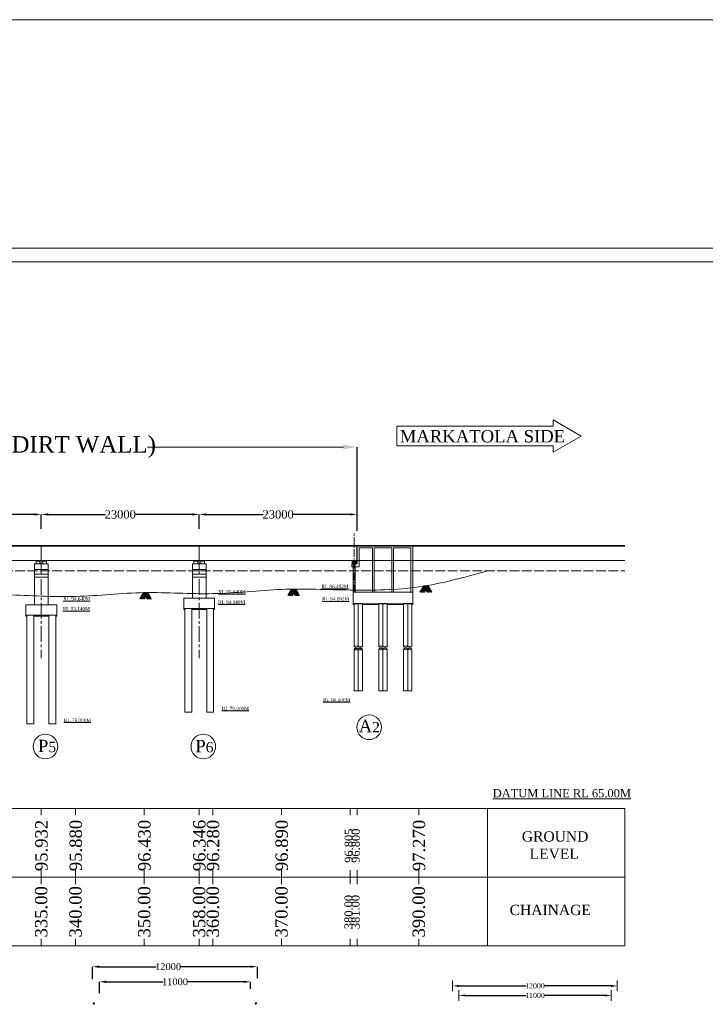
# Model space of a CAD drawing. Header units: millimetres. Extents: x -20950785 to 389010297, y -11535949 to 14056629.
# Tile 158 of 256: x 12157276 to 12257150, y -1538849 to -1395468. Entities that reach past the tile are written whole.
import ezdxf

# ---------------------------------------------------------------- set-up
doc = ezdxf.new("R2010")
doc.units = ezdxf.units.MM
doc.header["$LTSCALE"] = 60
doc.header["$MEASUREMENT"] = 0
doc.linetypes.add('ACAD_ISO02W100', pattern=[15, 12, -3])
doc.linetypes.add('CENTER2', pattern=[28.575, 19.05, -3.175, 3.175, -3.175])
doc.layers.add('TEXT', color=7, linetype='Continuous')
doc.styles.add('PDF Arial Bold', font='times.ttf')
doc.styles.add('style1', font='txt.shx', dxfattribs={"height": 1})
doc.dimstyles.get("Standard").update_dxf_attribs({"dimtxt": 400, "dimasz": 215, "dimexe": 0.18, "dimexo": 0.0625, "dimgap": 0.09, "dimtad": 0, "dimtih": 1, "dimtoh": 1, "dimdec": 0, "dimzin": 4, "dimdsep": 46, "dimtxsty": 'Standard', "dimblk": 'OPEN90', "dimcen": 0, "dimadec": 0, "dimazin": 1, "dimtfac": 1, "dimtdec": 0, "dimtix": 1, "dimtofl": 0, "dimtmove": 0, "dimatfit": 3, "dimldrblk": 'OPEN30', "dimfxl": 1, "dimtolj": 1, "dimtzin": 0, "dimarcsym": 0})

# ---------------------------------------------------------------- blocks, each defined once
blk = doc.blocks.new('*D666')
at = {"color": 0, "linetype": 'Continuous', "lineweight": -2, "ltscale": 2, "transparency": 16777216}
for p, q in [((12045428, -1469634), (12045428, -1457696)), ((12206428, -1469879), (12206428, -1457696))]:
    blk.add_line(p, q, dxfattribs=at)
at = {"color": 0, "linetype": 'Continuous', "lineweight": 0, "ltscale": 2, "transparency": 16777216}
for p, q in [((12047428, -1457696), (12075986, -1457696)), ((12204428, -1457696), (12175870, -1457696))]:
    blk.add_line(p, q, dxfattribs=at)
at = {"color": 0, "linetype": 'Continuous', "lineweight": 9, "ltscale": 2, "transparency": 16777216}
for points in [[(12047428, -1457362), (12047428, -1458029), (12045428, -1457696)], [(12204428, -1457362), (12204428, -1458029), (12206428, -1457696)]]:
    blk.add_solid(points, dxfattribs=at)
at = {"layer": 'Defpoints', "color": 0, "linetype": 'Continuous', "lineweight": 9, "ltscale": 2, "transparency": 16777216}
for p in [(12206428, -1457696), (12045428, -1469634), (12206428, -1469879)]:
    blk.add_point(p, dxfattribs=at)
at = {"color": 0, "linetype": 'Continuous', "lineweight": 9, "ltscale": 2, "transparency": 16777216, "insert": (12125928, -1457696), "char_height": 2000, "attachment_point": 5}
blk.add_mtext('\\A1;{\\fTimes New Roman|b0|i0|c0|p18;\\H1.2x;\\C256;LENGTH OF BRIDGE 161.00 (BETWEEN FACE OF DIRT WALL)}', dxfattribs=at)
blk = doc.blocks.new('*D671')
at = {"color": 0, "linetype": 'Continuous', "lineweight": -2, "ltscale": 2, "transparency": 16777216}
for p, q in [((12137428, -1469634), (12137428, -1467516)), ((12138428, -1467516), (12146764, -1467516)), ((12159428, -1467516), (12151092, -1467516)), ((12160428, -1468982), (12160428, -1467516))]:
    blk.add_line(p, q, dxfattribs=at)
at = {"color": 0, "linetype": 'Continuous', "lineweight": 9, "ltscale": 2, "transparency": 16777216}
for points in [[(12138428, -1467349), (12138428, -1467682), (12137428, -1467516)], [(12159428, -1467349), (12159428, -1467682), (12160428, -1467516)]]:
    blk.add_solid(points, dxfattribs=at)
at = {"layer": 'Defpoints', "color": 0, "linetype": 'Continuous', "lineweight": 9, "ltscale": 2, "transparency": 16777216}
for p in [(12160428, -1467516), (12137428, -1469634), (12160428, -1468982)]:
    blk.add_point(p, dxfattribs=at)
at = {"color": 0, "linetype": 'Continuous', "lineweight": 9, "ltscale": 2, "transparency": 16777216, "insert": (12148928, -1467516), "char_height": 1000, "attachment_point": 5}
blk.add_mtext('\\A1;{\\fTimes New Roman|b0|i0|c0|p18;\\H1.2x;\\C256;23000 }', dxfattribs=at)
blk = doc.blocks.new('*D672')
at = {"color": 0, "linetype": 'Continuous', "lineweight": -2, "ltscale": 2, "transparency": 16777216}
for p, q in [((12160428, -1469634), (12160428, -1467516)), ((12161428, -1467516), (12169764, -1467516)), ((12182428, -1467516), (12174092, -1467516)), ((12183428, -1468982), (12183428, -1467516))]:
    blk.add_line(p, q, dxfattribs=at)
at = {"color": 0, "linetype": 'Continuous', "lineweight": 9, "ltscale": 2, "transparency": 16777216}
for points in [[(12161428, -1467349), (12161428, -1467682), (12160428, -1467516)], [(12182428, -1467349), (12182428, -1467682), (12183428, -1467516)]]:
    blk.add_solid(points, dxfattribs=at)
at = {"layer": 'Defpoints', "color": 0, "linetype": 'Continuous', "lineweight": 9, "ltscale": 2, "transparency": 16777216}
for p in [(12183428, -1467516), (12160428, -1469634), (12183428, -1468982)]:
    blk.add_point(p, dxfattribs=at)
at = {"color": 0, "linetype": 'Continuous', "lineweight": 9, "ltscale": 2, "transparency": 16777216, "insert": (12171928, -1467516), "char_height": 1000, "attachment_point": 5}
blk.add_mtext('\\A1;{\\fTimes New Roman|b0|i0|c0|p18;\\H1.2x;\\C256;23000 }', dxfattribs=at)
blk = doc.blocks.new('*D673')
at = {"color": 0, "linetype": 'Continuous', "lineweight": -2, "ltscale": 2, "transparency": 16777216}
for p, q in [((12183428, -1469634), (12183428, -1467516)), ((12184428, -1467516), (12192764, -1467516)), ((12205428, -1467516), (12197092, -1467516)), ((12206428, -1468982), (12206428, -1467516))]:
    blk.add_line(p, q, dxfattribs=at)
at = {"color": 0, "linetype": 'Continuous', "lineweight": 9, "ltscale": 2, "transparency": 16777216}
for points in [[(12184428, -1467349), (12184428, -1467682), (12183428, -1467516)], [(12205428, -1467349), (12205428, -1467682), (12206428, -1467516)]]:
    blk.add_solid(points, dxfattribs=at)
at = {"layer": 'Defpoints', "color": 0, "linetype": 'Continuous', "lineweight": 9, "ltscale": 2, "transparency": 16777216}
for p in [(12206428, -1467516), (12183428, -1469634), (12206428, -1468982)]:
    blk.add_point(p, dxfattribs=at)
at = {"color": 0, "linetype": 'Continuous', "lineweight": 9, "ltscale": 2, "transparency": 16777216, "insert": (12194928, -1467516), "char_height": 1000, "attachment_point": 5}
blk.add_mtext('\\A1;{\\fTimes New Roman|b0|i0|c0|p18;\\H1.2x;\\C256;23000 }', dxfattribs=at)
blk = doc.blocks.new('*D698')
at = {"color": 0, "linetype": 'Continuous', "lineweight": -2, "transparency": 16777216}
for p, q in [((12221240, -1537560), (12221240, -1537560)), ((12222175, -1537560), (12231037, -1537560)), ((12242498, -1537560), (12233636, -1537560)), ((12243433, -1537560), (12243433, -1537560))]:
    blk.add_line(p, q, dxfattribs=at)
at = {"color": 0, "linetype": 'Continuous', "lineweight": 9, "transparency": 16777216}
for points in [[(12222175, -1537404), (12222175, -1537716), (12221240, -1537560)], [(12242498, -1537404), (12242498, -1537716), (12243433, -1537560)]]:
    blk.add_solid(points, dxfattribs=at)
at = {"layer": 'Defpoints', "color": 0, "linetype": 'Continuous', "lineweight": 9, "transparency": 16777216}
for p in [(12221240, -1537560), (12243433, -1537560), (12243433, -1537560)]:
    blk.add_point(p, dxfattribs=at)
at = {"color": 0, "linetype": 'Continuous', "lineweight": 9, "transparency": 16777216, "insert": (12232337, -1537560), "char_height": 500, "attachment_point": 5}
blk.add_mtext('\\A1;{\\fTimes New Roman|b0|i0|c0|p18;\\H1.5x;11000}', dxfattribs=at)
blk = doc.blocks.new('*D699')
at = {"color": 0, "linetype": 'Continuous', "lineweight": -2, "transparency": 16777216}
for p, q in [((12220340, -1536167), (12220340, -1536167)), ((12221275, -1536167), (12231037, -1536167)), ((12243398, -1536167), (12233636, -1536167)), ((12244333, -1536167), (12244333, -1536166))]:
    blk.add_line(p, q, dxfattribs=at)
at = {"color": 0, "linetype": 'Continuous', "lineweight": 9, "transparency": 16777216}
for points in [[(12221275, -1536011), (12221275, -1536322), (12220340, -1536167)], [(12243398, -1536011), (12243398, -1536322), (12244333, -1536167)]]:
    blk.add_solid(points, dxfattribs=at)
at = {"layer": 'Defpoints', "color": 0, "linetype": 'Continuous', "lineweight": 9, "transparency": 16777216}
for p in [(12220340, -1536167), (12244333, -1536167), (12244333, -1536167)]:
    blk.add_point(p, dxfattribs=at)
at = {"color": 0, "linetype": 'Continuous', "lineweight": 9, "transparency": 16777216, "insert": (12232337, -1536167), "char_height": 500, "attachment_point": 5}
blk.add_mtext('\\A1;{\\fTimes New Roman|b0|i0|c0|p18;\\H1.5x;12000}', dxfattribs=at)
blk = doc.blocks.new('*D1136')
at = {"color": 0, "linetype": 'Continuous', "lineweight": -2, "ltscale": 2, "transparency": 16777216}
for p, q in [((12168894, -1537243), (12168894, -1535571)), ((12169894, -1535571), (12178161, -1535571)), ((12189894, -1535571), (12181627, -1535571)), ((12190894, -1536606), (12190894, -1535571))]:
    blk.add_line(p, q, dxfattribs=at)
at = {"color": 0, "linetype": 'Continuous', "lineweight": 9, "ltscale": 2, "transparency": 16777216}
for points in [[(12169894, -1535404), (12169894, -1535738), (12168894, -1535571)], [(12189894, -1535404), (12189894, -1535738), (12190894, -1535571)]]:
    blk.add_solid(points, dxfattribs=at)
at = {"layer": 'Defpoints', "color": 0, "linetype": 'Continuous', "lineweight": 9, "ltscale": 2, "transparency": 16777216}
for p in [(12168894, -1535571), (12190894, -1536606), (12168894, -1537243)]:
    blk.add_point(p, dxfattribs=at)
at = {"color": 0, "linetype": 'Continuous', "lineweight": 9, "ltscale": 2, "transparency": 16777216, "insert": (12179894, -1535571), "char_height": 1000, "attachment_point": 5, "style": 'PDF Arial Bold'}
blk.add_mtext('\\A1;11000', dxfattribs=at)
blk = doc.blocks.new('*D1137')
at = {"color": 0, "linetype": 'Continuous', "lineweight": -2, "ltscale": 2, "transparency": 16777216}
for p, q in [((12167894, -1535184), (12167894, -1533371)), ((12168894, -1533371), (12177161, -1533371)), ((12190894, -1533371), (12180627, -1533371)), ((12191894, -1535052), (12191894, -1533371))]:
    blk.add_line(p, q, dxfattribs=at)
at = {"color": 0, "linetype": 'Continuous', "lineweight": 9, "ltscale": 2, "transparency": 16777216}
for points in [[(12168894, -1533204), (12168894, -1533538), (12167894, -1533371)], [(12190894, -1533204), (12190894, -1533538), (12191894, -1533371)]]:
    blk.add_solid(points, dxfattribs=at)
at = {"layer": 'Defpoints', "color": 0, "linetype": 'Continuous', "lineweight": 9, "ltscale": 2, "transparency": 16777216}
for p in [(12167894, -1533371), (12167894, -1535184), (12191894, -1535052)]:
    blk.add_point(p, dxfattribs=at)
at = {"color": 0, "linetype": 'Continuous', "lineweight": 9, "ltscale": 2, "transparency": 16777216, "insert": (12178894, -1533371), "char_height": 1000, "attachment_point": 5, "style": 'PDF Arial Bold'}
blk.add_mtext('\\A1;12000', dxfattribs=at)

msp = doc.modelspace()

# ---------------------------------------------------------------- hatches: boundary and pattern name
at = {"linetype": 'Continuous', "lineweight": 9, "ltscale": 2}
h = msp.add_hatch(dxfattribs=at)
h.set_pattern_fill('ANSI31')
h.set_pattern_definition([(45, (1812313.05397, -406823.09052), (-0.0883883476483, 0.0883883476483), [])])
h.paths.add_polyline_path([(12160103.05, -1474230.02), (12159753.05, -1474230.02), (12159753.05, -1474310.02), (12160103.05, -1474310.02)])
h = msp.add_hatch(dxfattribs=at)
h.set_pattern_fill('ANSI31')
h.set_pattern_definition([(45, (1813313.05397, -406823.09052), (-0.0883883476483, 0.0883883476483), [])])
h.paths.add_polyline_path([(12161103.05, -1474230.02), (12160753.05, -1474230.02), (12160753.05, -1474310.02), (12161103.05, -1474310.02)])
h = msp.add_hatch(dxfattribs=at)
h.set_pattern_fill('ANSI31')
h.set_pattern_definition([(45, (1835313.05397, -406823.09052), (-0.0883883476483, 0.0883883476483), [])])
h.paths.add_polyline_path([(12183103.05, -1474230.02), (12182753.05, -1474230.02), (12182753.05, -1474310.02), (12183103.05, -1474310.02)])
h = msp.add_hatch(dxfattribs=at)
h.set_pattern_fill('ANSI31')
h.set_pattern_definition([(45, (1836313.05397, -406823.09052), (-0.0883883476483, 0.0883883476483), [])])
h.paths.add_polyline_path([(12184103.05, -1474230.02), (12183753.05, -1474230.02), (12183753.05, -1474310.02), (12184103.05, -1474310.02)])
h = msp.add_hatch(dxfattribs=at)
h.set_pattern_fill('ANSI31')
h.set_pattern_definition([(45, (127081.90821, 243431.41789), (-0.0883883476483, 0.0883883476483), [])])
h.paths.add_polyline_path([(12205998.05, -1474230.02), (12206173.05, -1474230.02), (12206173.05, -1474310.02), (12205998.05, -1474310.02)])
h.paths.add_polyline_path([(12205823.05, -1474230.02), (12205998.05, -1474230.02), (12205998.05, -1474310.02), (12205823.05, -1474310.02)])
at = {"linetype": 'Continuous', "lineweight": 9}
h = msp.add_hatch(dxfattribs=at)
h.set_pattern_fill('AR-CONC', scale=25, style=0)
h.set_pattern_definition([(50, (12188626.03, -1524591.05), (179.31505, -15.68803), [18.75, -206.25]), (355, (12188626.03, -1524591.05), (-34.68783, 188.04803), [15, -165]), (100.4514, (12188640.97, -1524592.35), (144.62735, 172.3599), [15.93505, -175.2855]), (46.1842, (12188626.03, -1524541.05), (266.8103, -41.3798), [28.125, -309.375]), (96.6356, (12188648.26, -1524544.5), (233.6657, 243.5295), [23.9026, -262.9282]), (351.1842, (12188626.03, -1524541.05), (233.6655, 243.5297), [22.5, -247.5]), (21, (12188651.03, -1524553.55), (149.22676, -100.65472), [18.75, -206.25]), (326, (12188651.03, -1524553.55), (60.8288, 181.2875), [15, -165]), (71.4514, (12188663.46, -1524561.93), (210.05566, 80.6326), [15.93505, -175.2855]), (37.5, (12188626.03, -1524591.047), (3.03996, 83.22346), [0, -163, 0, -167.5, 0, -165.625]), (7.5, (12188626.03, -1524591.05), (65.76738, 98.60293), [0, -95.5, 0, -159.25, 0, -63.125]), (327.5, (12188570.28, -1524591.047), (133.45561, -5.63872), [0, -62.5, 0, -195, 0, -258.75]), (317.5, (12188545.28, -1524591.05), (145.79654, 25.02625), [0, -81.25, 0, -129.5, 0, -183.75])])
h.paths.add_polyline_path([(12210798.05, -1480538.02), (12213198.05, -1480538.02), (12213198.05, -1480638.02), (12210798.05, -1480638.02)])
h.paths.add_polyline_path([(12214398.05, -1480538.02), (12214548.05, -1480538.02), (12214548.05, -1480638.02), (12214398.05, -1480638.02)])
h.paths.add_polyline_path([(12207198.05, -1480538.02), (12209598.05, -1480538.02), (12209598.05, -1480638.02), (12207198.05, -1480638.02)])
h.paths.add_polyline_path([(12205848.05, -1480538.02), (12205998.05, -1480538.02), (12205998.05, -1480638.02), (12205848.05, -1480638.02)])

# ---------------------------------------------------------------- linework, layer by layer
for p, q in [((12234998.61, -1453742.85), (12234998.61, -1454652.56)), ((12239068.44, -1456092.56), (12234998.61, -1453742.85)), ((12234998.61, -1454652.56), (12212206.94, -1454652.56)), ((12239068.44, -1456092.56), (12234998.61, -1458442.28)), ((12234998.61, -1457532.56), (12212206.94, -1457532.56)), ((12234998.61, -1457532.56), (12234998.61, -1458442.28)), ((12159428.05, -1474730.02), (12161428.05, -1474730.02)), ((12159428.05, -1476230.02), (12159428.05, -1474730.02)), ((12159653.05, -1474730.02), (12159653.05, -1474310.02)), ((12159653.05, -1474730.02), (12159653.05, -1474468.96)), ((12160103.05, -1474310.02), (12160103.05, -1474230.02)), ((12160203.05, -1474730.02), (12160203.05, -1474310.02)), ((12160653.05, -1474730.02), (12160653.05, -1474310.02)), ((12161103.05, -1474310.02), (12161103.05, -1474230.02)), ((12161203.05, -1474730.02), (12161203.05, -1474310.02)), ((12161428.05, -1476230.02), (12161428.05, -1474730.02)), ((12182428.05, -1474730.02), (12184428.05, -1474730.02)), ((12182428.05, -1476230.02), (12182428.05, -1474730.02)), ((12182653.05, -1474730.02), (12182653.05, -1474310.02)), ((12182653.05, -1474730.02), (12182653.05, -1474468.96)), ((12183103.05, -1474310.02), (12183103.05, -1474230.02)), ((12183203.05, -1474730.02), (12183203.05, -1474310.02)), ((12183653.05, -1474730.02), (12183653.05, -1474310.02)), ((12184103.05, -1474310.02), (12184103.05, -1474230.02)), ((12184203.05, -1474730.02), (12184203.05, -1474310.02)), ((12184428.05, -1476230.02), (12184428.05, -1474730.02)), ((12159428.05, -1475530.02), (12161428.05, -1475530.02)), ((12159428.05, -1476230.02), (12161428.05, -1476230.02)), ((12159428.05, -1476630.02), (12161428.05, -1476630.02)), ((12182428.05, -1475530.02), (12184428.05, -1475530.02)), ((12182428.05, -1476230.02), (12184428.05, -1476230.02)), ((12182428.05, -1476630.02), (12184428.05, -1476630.02)), ((12158178.05, -1482190.02), (12158178.05, -1480690.02)), ((12162678.05, -1482190.02), (12162678.05, -1480690.02)), ((12158328.05, -1498030.02), (12158328.05, -1482190.02)), ((12159328.05, -1498030.02), (12159328.05, -1482190.02)), ((12161528.05, -1498030.02), (12161528.05, -1482190.02)), ((12162528.05, -1498030.02), (12162528.05, -1482190.02)), ((12181328.05, -1496330.02), (12181328.05, -1481190.02)), ((12182328.05, -1496330.02), (12182328.05, -1481190.02)), ((12184528.05, -1496330.02), (12184528.05, -1481190.02)), ((12185528.05, -1496330.02), (12185528.05, -1481190.02)), ((12220340.36, -1536957.52), (12220340.36, -1535375.75)), ((12244333.1, -1536957.52), (12244333.1, -1535375.75)), ((12221240.08, -1538350.85), (12221240.08, -1536769.08)), ((12243433.37, -1538350.85), (12243433.37, -1536769.08))]:
    msp.add_line(p, q, dxfattribs=at)
at = {"color": 7, "linetype": 'Continuous', "lineweight": 9, "ltscale": 2}
for p, q in [((12212206.94, -1454652.56), (12212206.94, -1457532.56)), ((12005428.05, -1472055.02), (12245428.05, -1472055.02)), ((12005428.05, -1472130.02), (12245428.05, -1472130.02)), ((12160408.05, -1472130.02), (12160408.05, -1472055.02)), ((12160428.05, -1472130.02), (12160428.05, -1472055.02)), ((12160428.05, -1474230.02), (12160428.05, -1472130.02)), ((12160448.05, -1472130.02), (12160448.05, -1472055.02)), ((12183408.05, -1472130.02), (12183408.05, -1472055.02)), ((12183428.05, -1472130.02), (12183428.05, -1472055.02)), ((12183428.05, -1474230.02), (12183428.05, -1472130.02)), ((12183448.05, -1472130.02), (12183448.05, -1472055.02)), ((12206408.05, -1472130.02), (12206408.05, -1472055.02)), ((12206408.05, -1474230.02), (12206408.05, -1472130.02)), ((12206428.05, -1472130.02), (12206428.05, -1472055.02)), ((12206428.05, -1472130.02), (12206428.05, -1472055.02)), ((12206858.05, -1472130.02), (12206428.05, -1472130.02)), ((12206448.05, -1472130.02), (12206448.05, -1472055.02)), ((12005428.05, -1474230.02), (12245428.05, -1474230.02)), ((12159653.05, -1474310.02), (12160203.05, -1474310.02)), ((12159753.05, -1474310.02), (12159753.05, -1474230.02)), ((12159753.05, -1474230.02), (12160103.05, -1474230.02)), ((12160653.05, -1474310.02), (12161203.05, -1474310.02)), ((12160753.05, -1474310.02), (12160753.05, -1474230.02)), ((12160753.05, -1474230.02), (12161103.05, -1474230.02)), ((12182653.05, -1474310.02), (12183203.05, -1474310.02)), ((12182753.05, -1474310.02), (12182753.05, -1474230.02)), ((12182753.05, -1474230.02), (12183103.05, -1474230.02)), ((12183653.05, -1474310.02), (12184203.05, -1474310.02)), ((12183753.05, -1474310.02), (12183753.05, -1474230.02)), ((12183753.05, -1474230.02), (12184103.05, -1474230.02)), ((12206173.05, -1474230.02), (12205823.05, -1474230.02)), ((12205823.05, -1474230.02), (12205823.05, -1474310.02)), ((12206173.05, -1474230.02), (12206173.05, -1474310.02)), ((12159428.05, -1480690.02), (12159428.05, -1476230.02)), ((12161428.05, -1480690.02), (12161428.05, -1476230.02)), ((12182428.05, -1479690.02), (12182428.05, -1476230.02)), ((12184428.05, -1479690.02), (12184428.05, -1476230.02)), ((12158178.05, -1480690.02), (12162678.05, -1480690.02)), ((12181178.05, -1479690.02), (12185678.05, -1479690.02)), ((12181178.05, -1479690.02), (12181178.05, -1481190.02)), ((12185678.05, -1479690.02), (12185678.05, -1481190.02)), ((12158178.05, -1482190.02), (12162678.05, -1482190.02)), ((12158178.05, -1482340.02), (12158178.05, -1482190.02)), ((12158178.05, -1482340.02), (12158328.05, -1482340.02)), ((12159328.05, -1482340.02), (12161528.05, -1482340.02)), ((12162528.05, -1482340.02), (12162678.05, -1482340.02)), ((12162678.05, -1482340.02), (12162678.05, -1482190.02)), ((12181178.05, -1481190.02), (12185678.05, -1481190.02)), ((12181178.05, -1481340.02), (12181178.05, -1481190.02)), ((12181178.05, -1481340.02), (12181328.05, -1481340.02)), ((12182328.05, -1481340.02), (12184528.05, -1481340.02)), ((12185528.05, -1481340.02), (12185678.05, -1481340.02)), ((12185678.05, -1481340.02), (12185678.05, -1481190.02)), ((12207198.05, -1493221.76), (12205998.05, -1493221.76)), ((12210798.05, -1493221.76), (12209598.05, -1493221.76)), ((12214398.05, -1493221.76), (12213198.05, -1493221.76)), ((12181328.05, -1496330.02), (12182328.05, -1496330.02)), ((12184528.05, -1496330.02), (12185528.05, -1496330.02)), ((12158328.05, -1498030.02), (12159328.05, -1498030.02)), ((12161528.05, -1498030.02), (12162528.05, -1498030.02)), ((12145428.05, -1510330.02), (12165428.05, -1510330.02)), ((12160428.05, -1510330.02), (12160428.05, -1511330.02)), ((12165428.05, -1510330.02), (12185428.05, -1510330.02)), ((12165428.05, -1510330.02), (12165428.05, -1511330.02)), ((12175428.05, -1510330.02), (12175428.05, -1511330.02)), ((12183428.05, -1510330.02), (12183428.05, -1511330.02)), ((12185428.05, -1510330.02), (12185428.05, -1511330.02)), ((12185428.05, -1510330.02), (12205428.05, -1510330.02)), ((12195428.05, -1510330.02), (12195428.05, -1511330.02)), ((12205428.05, -1510330.02), (12205428.05, -1511330.02)), ((12205428.05, -1510330.02), (12225428.05, -1510330.02)), ((12206428.05, -1510330.02), (12206428.05, -1511330.02)), ((12215428.05, -1510330.02), (12215428.05, -1511330.02)), ((12225428.05, -1510330.02), (12245428.05, -1510330.02)), ((12225428.05, -1530330.02), (12225428.05, -1510330.02)), ((12245428.05, -1510330.02), (12245428.05, -1530330.02)), ((12160428.05, -1519330.02), (12160428.05, -1521330.02)), ((12165428.05, -1519330.02), (12165428.05, -1521330.02)), ((12175428.05, -1519330.02), (12175428.05, -1521330.02)), ((12183428.05, -1519330.02), (12183428.05, -1521330.02)), ((12185428.05, -1519330.02), (12185428.05, -1521330.02)), ((12195428.05, -1519330.02), (12195428.05, -1521330.02)), ((12205428.05, -1519330.02), (12205428.05, -1521330.02)), ((12206428.05, -1519330.02), (12206428.05, -1521330.02)), ((12215428.05, -1519330.02), (12215428.05, -1521330.02)), ((12025428.05, -1520330.02), (12225428.05, -1520330.02)), ((12225428.05, -1520330.02), (12245428.05, -1520330.02)), ((12160428.05, -1529330.02), (12160428.05, -1530330.02)), ((12165428.05, -1529330.02), (12165428.05, -1530330.02)), ((12175428.05, -1529330.02), (12175428.05, -1530330.02)), ((12183428.05, -1529330.02), (12183428.05, -1530330.02)), ((12185428.05, -1529330.02), (12185428.05, -1530330.02)), ((12195428.05, -1529330.02), (12195428.05, -1530330.02)), ((12205428.05, -1529330.02), (12205428.05, -1530330.02)), ((12206428.05, -1529330.02), (12206428.05, -1530330.02)), ((12215428.05, -1529330.02), (12215428.05, -1530330.02)), ((12165428.05, -1530330.02), (12145428.05, -1530330.02)), ((12185428.05, -1530330.02), (12165428.05, -1530330.02)), ((12205428.05, -1530330.02), (12185428.05, -1530330.02)), ((12225428.05, -1530330.02), (12205428.05, -1530330.02)), ((12245428.05, -1530330.02), (12225428.05, -1530330.02))]:
    msp.add_line(p, q, dxfattribs=at)
at = {"linetype": 'CENTER2', "lineweight": 9}
msp.add_line((12205998.05, -1478838.02), (12205998.05, -1470250.08), dxfattribs=at)
at = {"color": 7, "linetype": 'Continuous', "lineweight": 9}
for p, q in [((12206408.05, -1472130.02), (12206408.05, -1472055.02)), ((12206448.05, -1472055.02), (12214548.05, -1472055.02)), ((12206448.05, -1472130.02), (12206448.05, -1472055.02)), ((12206448.05, -1474730.02), (12206448.05, -1472126.85)), ((12206448.05, -1472130.02), (12206748.05, -1472130.02)), ((12206748.05, -1472130.02), (12214548.05, -1472130.02)), ((12206748.05, -1472380.02), (12208648.05, -1472380.02)), ((12206748.05, -1472380.02), (12206748.05, -1475130.02)), ((12208648.05, -1478838.02), (12208648.05, -1472380.02)), ((12208898.05, -1472380.02), (12211498.05, -1472380.02)), ((12208898.05, -1478838.02), (12208898.05, -1472380.02)), ((12211498.05, -1478838.02), (12211498.05, -1472380.02)), ((12211748.05, -1472380.02), (12214248.05, -1472380.02)), ((12211748.05, -1478838.02), (12211748.05, -1472380.02)), ((12214248.05, -1478838.02), (12214248.05, -1472380.02)), ((12214248.05, -1473441.85), (12214248.05, -1472430.02)), ((12214548.05, -1472055.02), (12214548.05, -1472126.85)), ((12214548.05, -1472126.85), (12214548.05, -1478838.02)), ((12214548.05, -1478838.02), (12214548.05, -1472130.02)), ((12214248.05, -1478838.02), (12214248.05, -1473741.85)), ((12206073.05, -1474730.02), (12205648.05, -1474730.02)), ((12205648.05, -1474730.02), (12205648.05, -1475130.02)), ((12205648.05, -1475130.02), (12206748.05, -1475130.02)), ((12205698.05, -1474730.02), (12205698.05, -1474310.02)), ((12205698.05, -1474310.02), (12206298.05, -1474310.02)), ((12205848.05, -1478838.02), (12205848.05, -1474230.02)), ((12205848.05, -1478838.02), (12205848.05, -1474230.02)), ((12206448.05, -1474730.02), (12206073.05, -1474730.02)), ((12206148.05, -1478838.02), (12206148.05, -1474230.02)), ((12206298.05, -1474310.02), (12206298.05, -1474730.02)), ((12205848.05, -1478838.02), (12214548.05, -1478838.02)), ((12205848.05, -1478838.02), (12214548.05, -1478838.02)), ((12205848.05, -1478838.02), (12205848.05, -1480638.02)), ((12206148.05, -1478838.02), (12205848.05, -1478838.02)), ((12207048.05, -1478838.02), (12206748.05, -1478838.02)), ((12209548.05, -1478838.02), (12209248.05, -1478838.02)), ((12212048.05, -1478838.02), (12211748.05, -1478838.02)), ((12214548.05, -1478838.02), (12214248.05, -1478838.02)), ((12214548.05, -1480638.02), (12214548.05, -1478838.02)), ((12205848.05, -1480538.02), (12214548.05, -1480538.02)), ((12205848.05, -1480638.02), (12205998.05, -1480638.02)), ((12205998.05, -1480488.02), (12207198.05, -1480488.02)), ((12205998.05, -1486778.56), (12205998.05, -1480488.02)), ((12207198.05, -1486778.56), (12207198.05, -1480488.02)), ((12207198.05, -1480638.02), (12209598.05, -1480638.02)), ((12209598.05, -1480488.02), (12210798.05, -1480488.02)), ((12209598.05, -1480488.02), (12209598.05, -1480598.04)), ((12209598.05, -1486770.23), (12209598.05, -1480538.02)), ((12210798.05, -1480638.02), (12213198.05, -1480638.02)), ((12213198.05, -1480488.02), (12214398.05, -1480488.02)), ((12213198.05, -1486787.71), (12213198.05, -1480488.02)), ((12214398.05, -1486787.71), (12214398.05, -1480488.02)), ((12214398.05, -1480638.02), (12214548.05, -1480638.02)), ((12214548.05, -1480599.92), (12214548.05, -1480638.02)), ((12210198.05, -1485488.02), (12210198.05, -1484288.02)), ((12205998.05, -1493221.76), (12205998.05, -1487129.26)), ((12207198.05, -1493221.76), (12207198.05, -1487129.26)), ((12209598.05, -1493221.76), (12209598.05, -1487129.26)), ((12210798.05, -1493221.76), (12210798.05, -1487129.26)), ((12213198.05, -1493221.76), (12213198.05, -1487129.26)), ((12214398.05, -1493221.76), (12214398.05, -1487129.26)), ((12205998.05, -1491752.58), (12205998.05, -1491481.78))]:
    msp.add_line(p, q, dxfattribs=at)
at = {"linetype": 'CENTER2', "lineweight": 9, "ltscale": 2}
for p, q in [((12160428.05, -1474230.02), (12160428.05, -1476230.02)), ((12183428.05, -1474230.02), (12183428.05, -1476230.02)), ((12160428.05, -1476945.04), (12160428.05, -1488459.82)), ((12183428.05, -1476945.04), (12183428.05, -1488459.82))]:
    msp.add_line(p, q, dxfattribs=at)
at = {"color": 7, "linetype": 'ACAD_ISO02W100', "lineweight": 9, "ltscale": 2}
msp.add_line((12005428.05, -1475730.02), (12245428.05, -1475730.02), dxfattribs=at)
at = {"color": 7, "linetype": 'Continuous', "lineweight": 9, "ltscale": 20}
msp.add_line((12210798.05, -1486783.13), (12210798.05, -1480488.02), dxfattribs=at)
at = {"linetype": 'Continuous', "lineweight": 9, "ltscale": 2}
msp.add_line((12158328.05, -1498030.02), (12158328.05, -1497165.15), dxfattribs=at)
at = {"color": 7, "linetype": 'Continuous', "lineweight": 9, "ltscale": 2}
for points in [[(11869702, -1395468.5), (12563551.5, -1395468.5), (12563551.5, -1853200), (11869702, -1853200)], [(11991969.5, -1428738.8), (12329345.7, -1428738.8), (12329345.7, -1668785), (11991969.5, -1668785)], [(11993969.5, -1430738.8), (12327345.7, -1430738.8), (12327345.7, -1666785), (11993969.5, -1666785)]]:
    msp.add_lwpolyline(points, close=True, dxfattribs=at)
for points in [[(12215586.96, -1478827.52), (12216132.3, -1477899.66), (12216655.53, -1478842.25)], [(12215643.44, -1478827.52), (12216188.78, -1477899.66), (12216712.01, -1478842.25)], [(12215708.68, -1478827.52), (12216254.02, -1477899.66), (12216777.25, -1478842.25)], [(12215779.37, -1478827.52), (12216324.71, -1477899.66), (12216847.94, -1478842.25)], [(12215848.24, -1478827.52), (12216393.58, -1477899.66), (12216916.81, -1478842.25)], [(12215911.68, -1478827.52), (12216457.02, -1477899.66), (12216980.25, -1478842.25)], [(12215985.99, -1478827.52), (12216531.33, -1477899.66), (12217054.56, -1478842.25)], [(12216042.17, -1478827.52), (12216587.51, -1477899.66), (12217110.74, -1478842.25)], [(12216116.48, -1478827.52), (12216661.82, -1477899.66), (12217185.05, -1478842.25)], [(12216181.73, -1478827.52), (12216727.07, -1477899.66), (12217250.3, -1478842.25)], [(12216243.35, -1478827.52), (12216788.69, -1477899.66), (12217311.92, -1478842.25)], [(12174767.71, -1479824.44), (12175313.05, -1478896.58), (12175836.28, -1479839.16)], [(12174824.19, -1479824.44), (12175369.53, -1478896.58), (12175892.76, -1479839.16)], [(12174889.44, -1479824.44), (12175434.78, -1478896.58), (12175958.01, -1479839.16)], [(12174960.12, -1479824.44), (12175505.46, -1478896.58), (12176028.69, -1479839.16)], [(12175028.99, -1479824.44), (12175574.33, -1478896.58), (12176097.56, -1479839.16)], [(12175092.43, -1479824.44), (12175637.77, -1478896.58), (12176161, -1479839.16)], [(12175166.74, -1479824.44), (12175712.08, -1478896.58), (12176235.31, -1479839.16)], [(12175222.93, -1479824.44), (12175768.27, -1478896.58), (12176291.5, -1479839.16)], [(12175297.24, -1479824.44), (12175842.58, -1478896.58), (12176365.81, -1479839.16)], [(12175362.48, -1479824.44), (12175907.82, -1478896.58), (12176431.06, -1479839.16)], [(12175424.11, -1479824.44), (12175969.45, -1478896.58), (12176492.68, -1479839.16)], [(12196328.14, -1479324.74), (12196873.48, -1478396.88), (12197396.71, -1479339.47)], [(12196384.61, -1479324.74), (12196929.95, -1478396.88), (12197453.18, -1479339.47)], [(12196449.86, -1479324.74), (12196995.2, -1478396.88), (12197518.43, -1479339.47)], [(12196520.54, -1479324.74), (12197065.88, -1478396.88), (12197589.11, -1479339.47)], [(12196589.42, -1479324.74), (12197134.76, -1478396.88), (12197657.99, -1479339.47)], [(12196652.85, -1479324.74), (12197198.19, -1478396.88), (12197721.42, -1479339.47)], [(12196727.16, -1479324.74), (12197272.5, -1478396.88), (12197795.73, -1479339.47)], [(12196783.35, -1479324.74), (12197328.69, -1478396.88), (12197851.92, -1479339.47)], [(12196857.66, -1479324.74), (12197403, -1478396.88), (12197926.23, -1479339.47)], [(12196922.91, -1479324.74), (12197468.25, -1478396.88), (12197991.48, -1479339.47)], [(12196984.53, -1479324.74), (12197529.87, -1478396.88), (12198053.1, -1479339.47)]]:
    msp.add_lwpolyline(points, dxfattribs=at)
for centre, radius in [((12208181.16, -1498508.55), 1791.87), ((12161022.69, -1501307.96), 1791.87), ((12184022.69, -1501307.96), 1791.87), ((12168094, -1538721), 100), ((12191694, -1538721), 100)]:
    msp.add_circle(centre, radius, dxfattribs=at)
at = {"color": 7, "linetype": 'Continuous', "lineweight": 9}
for centre, radius, start, end in [((12206298.05, -1487065.82), 412.21, 43.2985883, 136.7014117), ((12206298.05, -1486308.24), 561.72, 237.718709, 302.281291), ((12206898.05, -1487411.27), 696.1, 64.4707596, 115.5292404), ((12206898.05, -1486393.61), 491.66, 232.3974098, 307.6025902), ((12209898.05, -1487065.82), 412.21, 43.2985883, 136.7014117), ((12209898.05, -1486308.24), 561.72, 237.718709, 302.281291), ((12210498.05, -1487411.27), 696.1, 64.4707596, 115.5292404), ((12210498.05, -1486393.61), 491.66, 232.3974098, 307.6025902), ((12213498.05, -1487065.82), 412.21, 43.2985883, 136.7014117), ((12213498.05, -1486308.24), 561.72, 237.718709, 302.281291), ((12214098.05, -1487411.27), 696.1, 64.4707596, 115.5292404), ((12214098.05, -1486393.61), 491.66, 232.3974098, 307.6025902), ((12206277.11, -1487428.79), 412.21, 43.2985883, 136.7014117), ((12206277.11, -1486671.2), 561.72, 237.718709, 302.281291), ((12206898.05, -1487428.79), 412.21, 43.2985883, 136.7014117), ((12206898.05, -1486671.2), 561.72, 237.718709, 302.281291), ((12209898.05, -1487411.95), 412.21, 43.2985883, 136.7014117), ((12209898.05, -1486654.36), 561.72, 237.718709, 302.281291), ((12210498.05, -1487411.95), 412.21, 43.2985883, 136.7014117), ((12210498.05, -1486654.36), 561.72, 237.718709, 302.281291), ((12213498.05, -1487411.95), 412.21, 43.2985883, 136.7014117), ((12213498.05, -1486654.36), 561.72, 237.718709, 302.281291), ((12214098.05, -1487411.95), 412.21, 43.2985883, 136.7014117), ((12214098.05, -1486654.36), 561.72, 237.718709, 302.281291)]:
    msp.add_arc(centre, radius, start, end, dxfattribs=at)
at = {"color": 7, "linetype": 'Continuous', "lineweight": 9, "ltscale": 2}
msp.add_spline([(12035428.05, -1475680.02), (12045428.05, -1475730.02), (12055428.05, -1476230.02), (12065428.05, -1478110.02), (12075428.05, -1479480.02), (12085428.05, -1479550.02), (12095428.05, -1479620.02), (12105428.05, -1479470.02), (12115428.05, -1479350.02), (12125428.05, -1479690.02), (12135428.05, -1479420.02), (12145428.05, -1479200.02), (12155428.05, -1479220.02), (12165428.05, -1479450.02), (12175428.05, -1478900.02), (12185428.05, -1479050.02), (12195428.05, -1478440.02), (12205428.05, -1478525.02), (12215428.05, -1478060.02), (12225428.05, -1475730.02)], degree=3, dxfattribs=at)
at = {"layer": 'TEXT', "color": 7, "linetype": 'Continuous', "lineweight": 9, "ltscale": 1000}
for p, q in [((12206598.05, -1486783.13), (12206598.05, -1480550.92)), ((12210198.05, -1486770.23), (12210198.05, -1480488.02)), ((12210198.05, -1486783.13), (12210198.05, -1480538.02)), ((12210198.05, -1486770.23), (12210198.05, -1480588.02)), ((12213798.05, -1486783.13), (12213798.05, -1480550.92)), ((12206577.11, -1487146.09), (12206577.11, -1493221.76)), ((12210198.05, -1493221.76), (12210198.05, -1487129.26)), ((12213798.05, -1493221.76), (12213798.05, -1487129.26))]:
    msp.add_line(p, q, dxfattribs=at)

# ---------------------------------------------------------------- texts
at = {"linetype": 'Continuous', "lineweight": 9, "insert": (12236727.66, -1455225.09), "char_height": 1800, "attachment_point": 3, "style": 'style1'}
msp.add_mtext('{\\fTimes New Roman|b0|i0|c0|p18;MARKATOLA SIDE}', dxfattribs=at)
at = {"linetype": 'Continuous', "lineweight": 9, "attachment_point": 1}
for s, insert, char_height, width in [('{\\fTimes New Roman|b0|i0|c0|p18; \\H0.5x;\\LRL 96.492M}', (12200854.55, -1477738.02), 1000, 11580.8407), ('{\\fTimes New Roman|b0|i0|c0|p18; \\H0.5x;\\LRL 94.640M}', (12163243.58, -1479546.08), 1000, 11580.8407), ('{\\fTimes New Roman|b0|i0|c0|p18; \\H0.5x;\\LRL 95.640M}', (12185835.71, -1478527.12), 1000, 11580.8407), ('{\\fTimes New Roman|b0|i0|c0|p18; \\H0.5x;\\LRL 94.692M}', (12200949.02, -1479581.97), 1000, 11580.8407), ('{\\fTimes New Roman|b0|i0|c0|p18; \\H0.5x;\\LRL 93.140M}', (12163160.17, -1481002.2), 1000, 11580.8407), ('{\\fTimes New Roman|b0|i0|c0|p18; \\H0.5x;\\LRL 94.140M}', (12185787.42, -1480045), 1000, 11580.8407), ('{\\fTimes New Roman|b0|i0|c0|p18; \\H0.5x;\\LRL 80.000M}', (12201099.02, -1494273.97), 1000, 11580.8407), ('{\\fTimes New Roman|b0|i0|c0|p18; \\H0.5x;\\LRL 79.000M}', (12186338.05, -1495530.02), 1000, 11580.8407), ('{\\fTimes New Roman|b0|i0|c0|p18; \\H0.5x;\\LRL 78.000M}', (12163338.05, -1497230.02), 1000, 11580.8407), ('\\pi3313.63157;{\\fTimes New Roman|b0|i0|c0|p18;medium \\P\\pi1814.9834;compacted soil\\H1.00001x;\\P\\pi0;      }', (10471525.12, -1523931.04, -17483.87), 750, 10242.62), ('\\pi3313.63157;{\\fTimes New Roman|b0|i0|c0|p18;medium \\P\\pi1814.9834;compacted soil\\H1.00001x;\\P\\pi0;      }', (10498330.15, -1522913.25, -17483.87), 750, 10242.62), ('\\pi3313.63157;{\\fTimes New Roman|b0|i0|c0|p18;medium \\P\\pi1814.9834;compacted soil\\H1.00001x;\\P\\pi0;      }', (11721469.49, -1523931.04, -17483.87), 750, 10242.62), ('\\pi3313.63157;{\\fTimes New Roman|b0|i0|c0|p18;medium \\P\\pi1814.9834;compacted soil\\H1.00001x;\\P\\pi0;      }', (11748274.52, -1522913.25, -17483.87), 750, 10242.62)]:
    msp.add_mtext(s, dxfattribs=dict(at, insert=insert, char_height=char_height, width=width))
for s, insert, char_height in [('{\\fTimes New Roman|b0|i0|c0|p18;\\H1.2x;A\\H0.83333x;2}', (12206662.82, -1497438.26), 1500), ('{\\fTimes New Roman|b0|i0|c0|p18;\\H1.2x;P\\H0.83333x;5}', (12159942.22, -1500326.2), 1500), ('{\\fTimes New Roman|b0|i0|c0|p18;\\H1.2x;P\\H0.83333x;6}', (12182861.3, -1500346.04), 1500), ('{\\fTimes New Roman|b0|i0|c0|p18;\\LDATUM LINE RL 65.00M}', (12226182.58, -1507510.79), 1200), ('{\\fTimes New Roman|b0|i0|c0|p18;GROUND\\P  LEVEL}', (12230422.22, -1513659.98), 1500), ('{\\fTimes New Roman|b0|i0|c0|p18;CHAINAGE}', (12228651.38, -1524355.05), 1500)]:
    msp.add_mtext(s, dxfattribs=dict(at, insert=insert, char_height=char_height))
at = {"linetype": 'Continuous', "lineweight": 9, "attachment_point": 1, "rotation": 90}
for s, insert, char_height in [('{\\fTimes New Roman|b0|i0|c0|p18;95.932}', (12159541.25, -1519461.1), 1800), ('{\\fTimes New Roman|b0|i0|c0|p18;95.880}', (12164541.25, -1519461.1), 1800), ('{\\fTimes New Roman|b0|i0|c0|p18;96.430}', (12174541.25, -1519461.1), 1800), ('{\\fTimes New Roman|b0|i0|c0|p18;96.346}', (12182541.25, -1519461.1), 1800), ('{\\fTimes New Roman|b0|i0|c0|p18;96.280}', (12184541.25, -1519461.1), 1800), ('{\\fTimes New Roman|b0|i0|c0|p18;96.890}', (12194541.25, -1519461.1), 1800), ('{\\fTimes New Roman|b0|i0|c0|p18;97.270}', (12214541.25, -1519461.1), 1800), ('{\\fTimes New Roman|b0|i0|c0|p18;96.805}', (12204618.68, -1518248.26), 1200), ('{\\fTimes New Roman|b0|i0|c0|p18;96.800}', (12205618.68, -1518248.26), 1200), ('{\\fTimes New Roman|b0|i0|c0|p18;335.00}', (12159505.48, -1529117.18), 1800), ('{\\fTimes New Roman|b0|i0|c0|p18;340.00}', (12164505.48, -1529117.18), 1800), ('{\\fTimes New Roman|b0|i0|c0|p18;350.00}', (12174505.48, -1529117.18), 1800), ('{\\fTimes New Roman|b0|i0|c0|p18;358.00}', (12182505.48, -1529117.18), 1800), ('{\\fTimes New Roman|b0|i0|c0|p18;360.00}', (12184505.48, -1529117.18), 1800), ('{\\fTimes New Roman|b0|i0|c0|p18;370.00}', (12194505.48, -1529117.18), 1800), ('{\\fTimes New Roman|b0|i0|c0|p18;390.00}', (12214505.48, -1529117.18), 1800), ('{\\fTimes New Roman|b0|i0|c0|p18;380.00}', (12204582.91, -1527904.34), 1200), ('{\\fTimes New Roman|b0|i0|c0|p18;381.00}', (12205582.91, -1527904.34), 1200)]:
    msp.add_mtext(s, dxfattribs=dict(at, insert=insert, char_height=char_height))

# ---------------------------------------------------------------- dimensions: what is measured, and where the dimension line sits
at = {"color": 7, "linetype": 'Continuous', "lineweight": 9, "ltscale": 2}
for base, p1, p2, text, override, picture, middle in [((12206428.05, -1457695.79), (12045428.05, -1469633.89), (12206428.05, -1469878.82), '{\\fTimes New Roman|b0|i0|c0|p18;\\H1.2x;\\C256;LENGTH OF BRIDGE 161.00 (BETWEEN FACE OF DIRT WALL)}', {"dimtxt": 2000, "dimasz": 2000, "dimfxl": 300, "dimlwd": 0}, '*D666', (12125928.05, -1457695.79)), ((12160428.05, -1467515.74), (12137428.05, -1469633.89), (12160428.05, -1468982.26), '{\\fTimes New Roman|b0|i0|c0|p18;\\H1.2x;\\C256;23000 }', {"dimtxt": 1000, "dimasz": 1000, "dimfxl": 300}, '*D671', (12148928.05, -1467515.74)), ((12183428.05, -1467515.74), (12160428.05, -1469633.89), (12183428.05, -1468982.26), '{\\fTimes New Roman|b0|i0|c0|p18;\\H1.2x;\\C256;23000 }', {"dimtxt": 1000, "dimasz": 1000, "dimfxl": 300}, '*D672', (12171928.05, -1467515.74)), ((12206428.05, -1467515.74), (12183428.05, -1469633.89), (12206428.05, -1468982.26), '{\\fTimes New Roman|b0|i0|c0|p18;\\H1.2x;\\C256;23000 }', {"dimtxt": 1000, "dimasz": 1000, "dimfxl": 300}, '*D673', (12194928.05, -1467515.74)), ((12167894, -1533371), (12191894, -1535052), (12167894, -1535184), '12000', {"dimtxt": 1000, "dimasz": 1000, "dimtxsty": 'PDF Arial Bold', "dimfxl": 300}, '*D1137', (12178894, -1533371)), ((12168894, -1535571), (12190894, -1536606), (12168894, -1537243), '11000', {"dimtxt": 1000, "dimasz": 1000, "dimtxsty": 'PDF Arial Bold', "dimfxl": 300}, '*D1136', (12179894, -1535571))]:
    dim = msp.add_linear_dim(base=base, p1=p1, p2=p2, text=text, dimstyle='Standard', override=override, dxfattribs=at)
    dim.commit()
    dim.dimension.update_dxf_attribs({"geometry": picture, "text_midpoint": middle, "dimtype": 160})
at = {"linetype": 'Continuous', "lineweight": 9}
for base, p1, p2, text, picture, middle in [((12244333.1, -1536166.64), (12220340.36, -1536166.64), (12244333.1, -1536166.64), '{\\fTimes New Roman|b0|i0|c0|p18;\\H1.5x;12000}', '*D699', (12232336.73, -1536166.64)), ((12243433.37, -1537559.97), (12221240.08, -1537559.97), (12243433.37, -1537559.97), '{\\fTimes New Roman|b0|i0|c0|p18;\\H1.5x;11000}', '*D698', (12232336.73, -1537559.97))]:
    dim = msp.add_linear_dim(base=base, p1=p1, p2=p2, text=text, dimstyle='Standard', override={"dimtxt": 500, "dimasz": 935, "dimfxl": 300}, dxfattribs=at)
    dim.commit()
    dim.dimension.update_dxf_attribs({"geometry": picture, "text_midpoint": middle})

doc.saveas('drawing.dxf')
